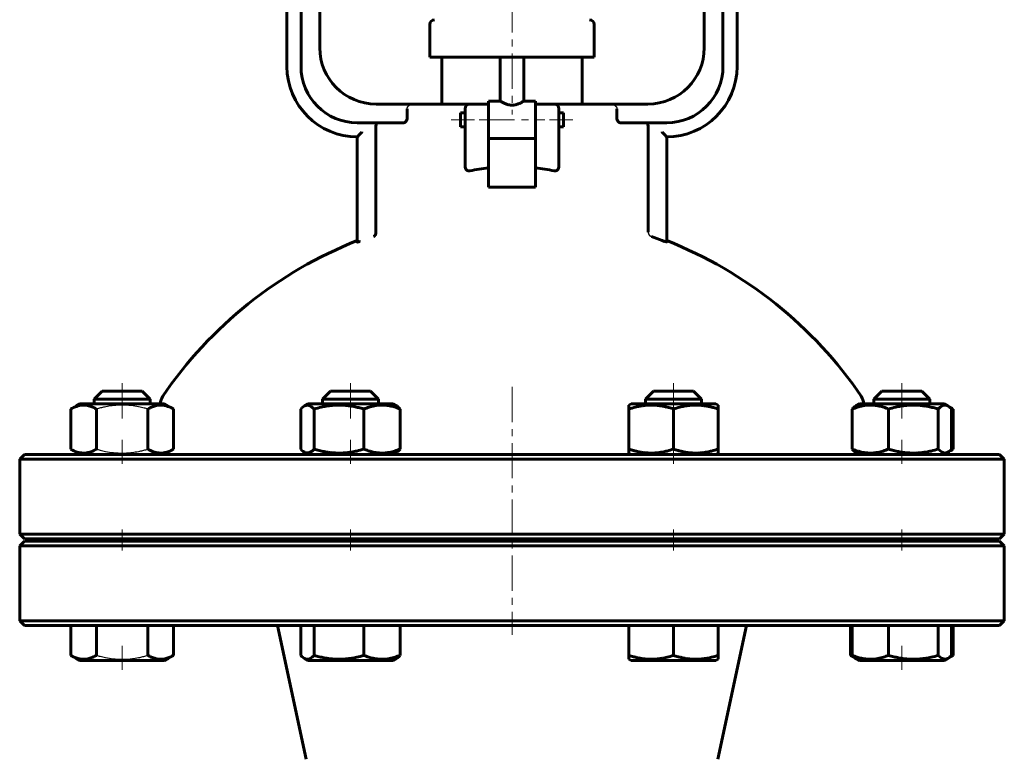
# Model space of a CAD drawing. Header units: millimetres. Extents: x -175 to 175, y -316 to 318.
# Tile 2 of 3: x -105 to 105, y -87 to 70. Entities that reach past the tile are written whole.
import ezdxf

# ---------------------------------------------------------------- set-up
doc = ezdxf.new("R2010")
doc.units = ezdxf.units.MM
for name, pattern in [('K5LT-1', [0]), ('K5LT_AXLED', [12, 7.5, -1.5, 1.5, -1.5]), ('K5LT_BASIC', [0])]:
    doc.linetypes.add(name, pattern=pattern)
doc.layers.add('Системный слой (1)', color=7, linetype='Continuous', true_color=0x6c6c6c)

# ---------------------------------------------------------------- blocks, each defined once
blk = doc.blocks.new('U1')
at = {"layer": 'Системный слой (1)', "color": 143, "linetype": 'K5LT_BASIC', "lineweight": 60, "true_color": 0x33acca}
for p, q in [((0, -22.25), (-104, -22.25)), ((104, -22.25), (0, -22.25))]:
    blk.add_line(p, q, dxfattribs=at)
blk = doc.blocks.new('U5')
at = {"layer": 'Системный слой (1)', "color": 143, "linetype": 'K5LT_BASIC', "lineweight": 60, "true_color": 0x33acca}
for start, end in [(111.5102, 145.8516), (34.1484, 68.4898)]:
    blk.add_arc((0, -60.38), 90, start, end, dxfattribs=at)
blk = doc.blocks.new('U6')
at = {"layer": 'Системный слой (1)', "color": 143, "linetype": 'K5LT_BASIC', "lineweight": 60, "true_color": 0x33acca}
for p, q in [((-11, 49.14), (-11, 50.64)), ((-11, 47.64), (-11, 49.14))]:
    blk.add_line(p, q, dxfattribs=at)
blk = doc.blocks.new('U7')
at = {"layer": 'Системный слой (1)', "color": 143, "linetype": 'K5LT_BASIC', "lineweight": 60, "true_color": 0x33acca}
for p, q in [((0, -40.75), (-104, -40.75)), ((104, -40.75), (0, -40.75))]:
    blk.add_line(p, q, dxfattribs=at)
blk = doc.blocks.new('U9')
at = {"layer": 'Системный слой (1)', "color": 143, "linetype": 'K5LT_BASIC', "lineweight": 60, "true_color": 0x33acca}
for p, q in [((-104, -58.75), (0, -58.75)), ((0, -58.75), (104, -58.75))]:
    blk.add_line(p, q, dxfattribs=at)
blk = doc.blocks.new('U12')
at = {"layer": 'Системный слой (1)', "color": 143, "linetype": 'K5LT_BASIC', "lineweight": 60, "true_color": 0x33acca}
for p, q in [((-5, 53.14), (-2.5, 53.14)), ((2.5, 53.14), (5, 53.14))]:
    blk.add_line(p, q, dxfattribs=at)
blk = doc.blocks.new('U13')
at = {"layer": 'Системный слой (1)', "color": 143, "linetype": 'K5LT_BASIC', "lineweight": 60, "true_color": 0x33acca}
for p, q in [((-104, -40.25), (0, -40.25)), ((0, -40.25), (104, -40.25))]:
    blk.add_line(p, q, dxfattribs=at)
blk = doc.blocks.new('U14')
at = {"layer": 'Системный слой (1)', "color": 143, "linetype": 'K5LT_BASIC', "lineweight": 60, "true_color": 0x33acca}
for p, q in [((11, 50.64), (11, 49.14)), ((11, 49.14), (11, 47.64))]:
    blk.add_line(p, q, dxfattribs=at)
blk = doc.blocks.new('U16')
at = {"layer": 'Системный слой (1)', "color": 143, "linetype": 'K5LT_BASIC', "lineweight": 60, "true_color": 0x33acca}
blk.add_line((-73.31, -65.78), (-73.31, -65.78), dxfattribs=at)
blk.add_line((-73.31, -65.78), (-73.31, -65.78), dxfattribs=at)
blk = doc.blocks.new('U17')
at = {"layer": 'Системный слой (1)', "color": 143, "linetype": 'K5LT_BASIC', "lineweight": 60, "true_color": 0x33acca}
for p, q in [((93.34, -65.52), (93.6, -65.4)), ((93.6, -65.4), (93.86, -65.27)), ((93.86, -65.27), (94.12, -65.13))]:
    blk.add_line(p, q, dxfattribs=at)
blk = doc.blocks.new('U19')
at = {"layer": 'Системный слой (1)', "color": 143, "linetype": 'K5LT_BASIC', "lineweight": 60, "true_color": 0x33acca}
for p, q in [((-44.79, -12.31), (-45.04, -12.57)), ((-44.53, -12.09), (-44.79, -12.31)), ((-44.28, -11.92), (-44.53, -12.09)), ((-43.58, -11.72), (-44.28, -11.92)), ((-42.88, -11.97), (-43.58, -11.72)), ((-42.2, -12.57), (-42.88, -11.97))]:
    blk.add_line(p, q, dxfattribs=at)
blk = doc.blocks.new('U20')
at = {"layer": 'Системный слой (1)', "color": 143, "linetype": 'K5LT_BASIC', "lineweight": 60, "true_color": 0x33acca}
for p, q in [((93.34, -21.52), (93.6, -21.4)), ((93.6, -21.4), (93.86, -21.27)), ((93.86, -21.27), (94.12, -21.13))]:
    blk.add_line(p, q, dxfattribs=at)
blk = doc.blocks.new('U21')
at = {"layer": 'Системный слой (1)', "color": 143, "linetype": 'K5LT_BASIC', "lineweight": 60, "true_color": 0x33acca}
for p, q in [((77.15, -10.5), (78.91, -10.5)), ((78.91, -10.5), (89.15, -10.5))]:
    blk.add_line(p, q, dxfattribs=at)
blk = doc.blocks.new('U22')
at = {"layer": 'Системный слой (1)', "color": 143, "linetype": 'K5LT_BASIC', "lineweight": 60, "true_color": 0x33acca}
for p, q in [((74.12, -66.25), (89.53, -66.25)), ((89.53, -66.25), (92.17, -66.25))]:
    blk.add_line(p, q, dxfattribs=at)
blk = doc.blocks.new('U23')
at = {"layer": 'Системный слой (1)', "color": 143, "linetype": 'K5LT_BASIC', "lineweight": 60, "true_color": 0x33acca}
for p, q in [((-45.04, -21.13), (-44.79, -21.39)), ((-44.79, -21.39), (-44.53, -21.61)), ((-44.53, -21.61), (-44.28, -21.78)), ((-44.28, -21.78), (-44.02, -21.9)), ((-44.02, -21.9), (-43.32, -21.94)), ((-43.32, -21.94), (-42.63, -21.55)), ((-42.63, -21.55), (-42.2, -21.13))]:
    blk.add_line(p, q, dxfattribs=at)
blk = doc.blocks.new('U25')
at = {"layer": 'Системный слой (1)', "color": 143, "linetype": 'K5LT_BASIC', "lineweight": 60, "true_color": 0x33acca}
for p, q in [((78.9, -8.75), (80.14, -8.75)), ((80.14, -8.75), (87.4, -8.75))]:
    blk.add_line(p, q, dxfattribs=at)
blk = doc.blocks.new('U26')
at = {"layer": 'Системный слой (1)', "color": 143, "linetype": 'K5LT_BASIC', "lineweight": 60, "true_color": 0x33acca}
for p, q in [((92.98, -11.92), (92.17, -11.45)), ((94.12, -12.57), (92.98, -11.92))]:
    blk.add_line(p, q, dxfattribs=at)
blk = doc.blocks.new('U27')
at = {"layer": 'Системный слой (1)', "color": 143, "linetype": 'K5LT_BASIC', "lineweight": 60, "true_color": 0x33acca}
for p, q in [((93.6, -12.3), (93.34, -12.18)), ((93.86, -12.43), (93.6, -12.3)), ((94.12, -12.57), (93.86, -12.43))]:
    blk.add_line(p, q, dxfattribs=at)
blk = doc.blocks.new('U28')
at = {"layer": 'Системный слой (1)', "color": 143, "linetype": 'K5LT_BASIC', "lineweight": 60, "true_color": 0x33acca}
for p, q in [((90.91, -65.13), (91.59, -65.73)), ((91.59, -65.73), (92.29, -65.98)), ((92.29, -65.98), (92.98, -65.78)), ((92.98, -65.78), (93.24, -65.61)), ((93.24, -65.61), (93.49, -65.39)), ((93.49, -65.39), (93.75, -65.13))]:
    blk.add_line(p, q, dxfattribs=at)
blk = doc.blocks.new('U29')
at = {"layer": 'Системный слой (1)', "color": 143, "linetype": 'K5LT_BASIC', "lineweight": 60, "true_color": 0x33acca}
for p, q in [((-45.04, -65.13), (-44.79, -65.39)), ((-44.79, -65.39), (-44.53, -65.61)), ((-44.53, -65.61), (-44.28, -65.78)), ((-44.28, -65.78), (-44.02, -65.9)), ((-44.02, -65.9), (-43.32, -65.94)), ((-43.32, -65.94), (-42.63, -65.55)), ((-42.63, -65.55), (-42.2, -65.13))]:
    blk.add_line(p, q, dxfattribs=at)
blk = doc.blocks.new('U30')
at = {"layer": 'Системный слой (1)', "color": 143, "linetype": 'K5LT_BASIC', "lineweight": 60, "true_color": 0x33acca}
for p, q in [((91.34, -12.15), (90.91, -12.57)), ((92.03, -11.76), (91.34, -12.15)), ((92.73, -11.8), (92.03, -11.76)), ((92.98, -11.92), (92.73, -11.8)), ((93.24, -12.09), (92.98, -11.92)), ((93.49, -12.31), (93.24, -12.09)), ((93.75, -12.57), (93.49, -12.31))]:
    blk.add_line(p, q, dxfattribs=at)
blk = doc.blocks.new('U31')
at = {"layer": 'Системный слой (1)', "color": 143, "linetype": 'K5LT_BASIC', "lineweight": 60, "true_color": 0x33acca}
for p, q in [((72.18, -65.13), (72.44, -65.27)), ((72.44, -65.27), (72.69, -65.4)), ((72.69, -65.4), (72.95, -65.52))]:
    blk.add_line(p, q, dxfattribs=at)
blk = doc.blocks.new('U32')
at = {"layer": 'Системный слой (1)', "color": 143, "linetype": 'K5LT_BASIC', "lineweight": 60, "true_color": 0x33acca}
for p, q in [((90.91, -21.13), (91.59, -21.73)), ((91.59, -21.73), (92.29, -21.98)), ((92.29, -21.98), (92.98, -21.78)), ((92.98, -21.78), (93.24, -21.61)), ((93.24, -21.61), (93.49, -21.39)), ((93.49, -21.39), (93.75, -21.13))]:
    blk.add_line(p, q, dxfattribs=at)
blk = doc.blocks.new('U33')
at = {"layer": 'Системный слой (1)', "color": 143, "linetype": 'K5LT_BASIC', "lineweight": 60, "true_color": 0x33acca}
for p, q in [((92.17, -22.25), (92.98, -21.78)), ((92.98, -21.78), (94.12, -21.13))]:
    blk.add_line(p, q, dxfattribs=at)
blk = doc.blocks.new('U34')
at = {"layer": 'Системный слой (1)', "color": 143, "linetype": 'K5LT_BASIC', "lineweight": 60, "true_color": 0x33acca}
for p, q in [((92.98, -65.78), (92.17, -66.25)), ((94.12, -65.13), (92.98, -65.78))]:
    blk.add_line(p, q, dxfattribs=at)

msp = doc.modelspace()

# ---------------------------------------------------------------- linework, layer by layer
at = {"layer": 'Системный слой (1)', "color": 30, "linetype": 'K5LT_AXLED', "lineweight": 18, "true_color": 0xff8000}
for p, q in [((0, 267.25), (0, 50.26)), ((-13, 49.14), (-8, 49.14)), ((-7, 49.14), (7, 49.14)), ((8, 49.14), (13, 49.14)), ((-83.15, -14.57), (-83.15, -6.75)), ((-34.44, -14.57), (-34.44, -6.75)), ((0, -7.86), (0, -60.75)), ((34.44, -14.57), (34.44, -6.75)), ((83.15, -14.57), (83.15, -6.75)), ((-83.15, -24.25), (-83.15, -19.13)), ((-34.44, -24.25), (-34.44, -19.13)), ((34.44, -24.25), (34.44, -19.13)), ((83.15, -24.25), (83.15, -19.13)), ((-83.15, -42.75), (-83.15, -38.25)), ((-34.44, -42.75), (-34.44, -38.25)), ((34.44, -42.75), (34.44, -38.25)), ((83.15, -42.75), (83.15, -38.25)), ((-83.15, -68.25), (-83.15, -63.13)), ((83.15, -68.25), (83.15, -63.13))]:
    msp.add_line(p, q, dxfattribs=at)
at = {"layer": 'Системный слой (1)', "color": 143, "linetype": 'K5LT_BASIC', "lineweight": 60, "true_color": 0x33acca}
for p, q in [((-48, 245.25), (-48, 60.5)), ((-45, 245.25), (-45, 60.5)), ((45, 245.25), (45, 60.5)), ((48, 245.25), (48, 60.5)), ((-41, 241.25), (-41, 64.5)), ((41, 241.25), (41, 64.5)), ((-17.5, 62.5), (-17.5, 69.5)), ((17.5, 62.5), (17.5, 69.5)), ((-17.5, 62.5), (-16.9, 62.5)), ((-16.9, 62.5), (-7.24, 62.5)), ((-15, 52.5), (-15, 62.5)), ((-7.24, 62.5), (7.24, 62.5)), ((-2.5, 53.14), (-2.5, 62.5)), ((2.5, 53.14), (2.5, 62.5)), ((7.24, 62.5), (16.9, 62.5)), ((15, 52.5), (15, 62.5)), ((16.9, 62.5), (17.5, 62.5)), ((-21, 52.5), (-29, 52.5)), ((-9, 52.5), (-21, 52.5)), ((-5, 52.5), (-9, 52.5)), ((-5, 53.14), (-5, 52.44)), ((5, 53.14), (5, 52.44)), ((9, 52.5), (5, 52.5)), ((21, 52.5), (9, 52.5)), ((29, 52.5), (21, 52.5)), ((-22.36, 51.5), (-22.36, 49.5)), ((-11, 50.64), (-10, 50.64)), ((-10, 51.5), (-10, 47.84)), ((-5, 47.05), (-5, 52.44)), ((5, 52.44), (5, 47.05)), ((10, 47.84), (10, 51.5)), ((10, 50.64), (11, 50.64)), ((22.36, 49.5), (22.36, 51.5)), ((-33, 48.5), (-23.22, 48.5)), ((23.22, 48.5), (33, 48.5)), ((-29.05, 47.5), (-29.05, 25.44)), ((-11, 47.64), (-10, 47.64)), ((-10, 47.84), (-10, 39.22)), ((-5, 47.05), (-5, 45.19)), ((5, 47.05), (5, 45.19)), ((10, 39.22), (10, 47.84)), ((10, 47.64), (11, 47.64)), ((29.05, 25.18), (29.05, 47.5)), ((-33, 45.5), (-33, 24.38)), ((-5, 38.89), (-5, 45.19)), ((-5, 45.14), (5, 45.14)), ((5, 45.19), (5, 38.89)), ((33, 23.1), (33, 45.5)), ((-5, 34.75), (-5, 38.89)), ((5, 38.89), (5, 34.75)), ((5, 34.75), (-5, 34.75)), ((-33, 24.38), (-33, 23.07)), ((-89.15, -10.5), (-87.4, -8.75)), ((-89.15, -10.5), (-77.15, -10.5)), ((-89.15, -11.45), (-89.15, -10.5)), ((-87.4, -8.75), (-78.9, -8.75)), ((-77.15, -10.5), (-78.9, -8.75)), ((-77.15, -11.45), (-77.15, -10.5)), ((-40.44, -10.5), (-38.69, -8.75)), ((-40.44, -11.45), (-40.44, -10.5)), ((-40.44, -10.5), (-28.44, -10.5)), ((-38.69, -8.75), (-30.19, -8.75)), ((-28.44, -10.5), (-30.19, -8.75)), ((-28.44, -11.45), (-28.44, -10.5)), ((28.44, -10.5), (30.19, -8.75)), ((28.44, -10.5), (40.44, -10.5)), ((28.44, -11.45), (28.44, -10.5)), ((30.19, -8.75), (38.69, -8.75)), ((40.44, -10.5), (38.69, -8.75)), ((40.44, -11.45), (40.44, -10.5)), ((77.15, -10.5), (78.9, -8.75)), ((77.15, -11.45), (77.15, -10.5)), ((89.15, -10.5), (87.4, -8.75)), ((89.15, -11.45), (89.15, -10.5)), ((-94.12, -12.57), (-92.17, -11.45)), ((-94.12, -21.13), (-94.12, -12.57)), ((-92.98, -11.92), (-92.17, -11.45)), ((-92.98, -11.92), (-92.98, -11.92)), ((-74.12, -11.45), (-92.17, -11.45)), ((-88.63, -21.13), (-88.63, -12.57)), ((-77.66, -21.13), (-77.66, -12.57)), ((-72.18, -12.57), (-74.12, -11.45)), ((-72.18, -21.13), (-72.18, -12.57)), ((-45.04, -21.13), (-45.04, -12.57)), ((-44.28, -11.92), (-43.47, -11.45)), ((-25.42, -11.45), (-43.47, -11.45)), ((-42.2, -21.13), (-42.2, -12.57)), ((-31.6, -21.13), (-31.6, -12.57)), ((-24.61, -11.92), (-25.42, -11.45)), ((-23.85, -21.13), (-23.85, -12.57)), ((24.94, -11.72), (25.42, -11.45)), ((24.94, -12.57), (24.94, -11.72)), ((24.94, -21.13), (24.94, -12.57)), ((43.47, -11.45), (25.42, -11.45)), ((34.44, -21.13), (34.44, -12.57)), ((43.94, -11.72), (43.47, -11.45)), ((43.94, -11.72), (43.94, -12.57)), ((43.94, -21.13), (43.94, -12.57)), ((72.55, -21.13), (72.55, -12.57)), ((73.31, -11.92), (74.12, -11.45)), ((92.17, -11.45), (74.12, -11.45)), ((80.31, -21.13), (80.31, -12.57)), ((90.91, -21.13), (90.91, -12.57)), ((92.98, -11.92), (92.17, -11.45)), ((93.75, -21.13), (93.75, -12.57)), ((94.12, -21.13), (94.12, -12.57)), ((-104, -22.25), (-105, -23.25)), ((-92.17, -22.25), (-94.12, -21.13)), ((-92.98, -21.78), (-92.98, -21.78)), ((-92.17, -22.25), (-92.98, -21.78)), ((-74.12, -22.25), (-72.18, -21.13)), ((-43.47, -22.25), (-44.28, -21.78)), ((-25.42, -22.25), (-24.61, -21.78)), ((24.94, -21.98), (24.94, -21.13)), ((25.42, -22.25), (24.94, -21.98)), ((43.47, -22.25), (43.94, -21.98)), ((43.94, -21.13), (43.94, -21.98)), ((74.12, -22.25), (73.31, -21.78)), ((92.17, -22.25), (92.98, -21.78)), ((104, -22.25), (105, -23.25)), ((-105, -39.25), (-105, -23.25)), ((-105, -23.25), (0, -23.25)), ((0, -23.25), (105, -23.25)), ((105, -39.25), (105, -23.25)), ((0, -39.25), (-105, -39.25)), ((-104, -40.25), (-105, -39.25)), ((105, -39.25), (0, -39.25)), ((104, -40.25), (105, -39.25)), ((-104, -40.75), (-105, -41.75)), ((-105, -57.75), (-105, -41.75)), ((-105, -41.75), (0, -41.75)), ((-89.15, -40.75), (-89.15, -40.25)), ((-77.15, -40.75), (-77.15, -40.25)), ((-75, -40.75), (-75, -40.25)), ((-40.44, -40.75), (-40.44, -40.25)), ((-28.44, -40.75), (-28.44, -40.25)), ((0, -41.75), (105, -41.75)), ((28.44, -40.75), (28.44, -40.25)), ((40.44, -40.75), (40.44, -40.25)), ((75, -40.75), (75, -40.25)), ((77.15, -40.75), (77.15, -40.25)), ((89.15, -40.75), (89.15, -40.25)), ((104, -40.75), (105, -41.75)), ((105, -57.75), (105, -41.75)), ((0, -57.75), (-105, -57.75)), ((-104, -58.75), (-105, -57.75)), ((-94.12, -58.75), (-94.12, -65.13)), ((-88.63, -58.75), (-88.63, -65.13)), ((-77.66, -58.75), (-77.66, -65.13)), ((-72.18, -58.75), (-72.18, -65.13)), ((-43.88, -87.31), (-50, -58.75)), ((-45.04, -58.75), (-45.04, -65.13)), ((-42.2, -58.75), (-42.2, -65.13)), ((-31.6, -58.75), (-31.6, -65.13)), ((-23.85, -58.75), (-23.85, -65.13)), ((105, -57.75), (0, -57.75)), ((24.94, -58.75), (24.94, -65.13)), ((34.44, -58.75), (34.44, -65.13)), ((43.88, -87.31), (50, -58.75)), ((43.94, -58.75), (43.94, -65.13)), ((72.18, -58.75), (72.18, -65.13)), ((72.55, -58.75), (72.55, -65.13)), ((80.31, -58.75), (80.31, -65.13)), ((90.91, -58.75), (90.91, -65.13)), ((93.75, -58.75), (93.75, -65.13)), ((94.12, -58.75), (94.12, -65.13)), ((104, -58.75), (105, -57.75)), ((-94.12, -65.13), (-92.17, -66.25)), ((-92.98, -65.78), (-92.17, -66.25)), ((-92.98, -65.78), (-92.98, -65.78)), ((-92.17, -66.25), (-74.12, -66.25)), ((-72.18, -65.13), (-74.12, -66.25)), ((-73.31, -65.78), (-74.12, -66.25)), ((-44.28, -65.78), (-43.47, -66.25)), ((-43.47, -66.25), (-25.42, -66.25)), ((-24.61, -65.78), (-25.42, -66.25)), ((24.94, -65.98), (24.94, -65.13)), ((24.94, -65.98), (25.42, -66.25)), ((25.42, -66.25), (43.47, -66.25)), ((43.94, -65.98), (43.47, -66.25)), ((43.94, -65.13), (43.94, -65.98)), ((72.18, -65.13), (74.12, -66.25)), ((73.31, -65.78), (74.12, -66.25)), ((92.98, -65.78), (92.17, -66.25))]:
    msp.add_line(p, q, dxfattribs=at)
for centre, radius, start, end in [((-16.5, 69.5), 1, 90, 180), ((16.5, 69.5), 1, 0, 90), ((-29, 64.5), 12, 180, 270), ((29, 64.5), 12, 270, 0), ((-33, 60.5), 15, 180, 270), ((-33, 60.5), 12, 180, 270), ((33, 60.5), 12, 270, 0), ((33, 60.5), 15, 270, 0), ((-9, 51.5), 1, 90, 180), ((9, 51.5), 1, 0, 90), ((0, -60.38), 89.69, 69.0964, 70.6424), ((-72, -11.54), 3, 145.8516, 178.2388), ((72, -11.54), 3, 1.7612, 34.1484)]:
    msp.add_arc(centre, radius, start, end, dxfattribs=at)
for start_param, end_param in [(4.879837, 5.017082), (4.407696, 4.544941)]:
    msp.add_ellipse((0, 19.17), major_axis=(-30, 0), ratio=0.666667, start_param=start_param, end_param=end_param, dxfattribs=at)
at = {"layer": 'Системный слой (1)', "color": 7, "linetype": 'K5LT-1'}
for points, knots in [([(-22.36, 51.5), (-22.36, 51.51), (-22.36, 51.53), (-22.36, 51.57), (-22.35, 51.6), (-22.35, 51.63), (-22.34, 51.66), (-22.34, 51.68), (-22.33, 51.71), (-22.32, 51.75), (-22.3, 51.79), (-22.29, 51.83), (-22.28, 51.85), (-22.27, 51.86), (-22.26, 51.88), (-22.25, 51.91), (-22.23, 51.93), (-22.22, 51.95), (-22.2, 51.97), (-22.18, 51.99), (-22.17, 52.02), (-22.15, 52.04), (-22.13, 52.06), (-22.1, 52.09), (-22.08, 52.11), (-22.05, 52.14), (-22.03, 52.16), (-22, 52.18), (-21.98, 52.19), (-21.96, 52.21), (-21.93, 52.24), (-21.9, 52.26), (-21.87, 52.27), (-21.84, 52.29), (-21.82, 52.3), (-21.78, 52.32), (-21.75, 52.34), (-21.72, 52.35), (-21.68, 52.37), (-21.65, 52.38), (-21.61, 52.4), (-21.59, 52.4), (-21.57, 52.41), (-21.56, 52.41), (-21.55, 52.42), (-21.53, 52.42), (-21.5, 52.43), (-21.48, 52.44), (-21.45, 52.44), (-21.42, 52.45), (-21.38, 52.46), (-21.33, 52.47), (-21.28, 52.48), (-21.24, 52.48), (-21.22, 52.49), (-21.19, 52.49), (-21.15, 52.49), (-21.1, 52.5), (-21.06, 52.5), (-21.02, 52.5), (-21.01, 52.5), (-21, 52.5)], [0, 0, 0, 0, 0.0033526, 0.0067053, 0.0100579, 0.0134105, 0.0152243, 0.017354, 0.0194838, 0.0237433, 0.0284187, 0.0330942, 0.0343762, 0.0356583, 0.0374181, 0.0409377, 0.0431178, 0.0456044, 0.0480909, 0.0505774, 0.0530639, 0.0555505, 0.058037, 0.06301, 0.0655433, 0.0680766, 0.0731431, 0.0750067, 0.0768703, 0.0805976, 0.0843248, 0.088052, 0.0906639, 0.0932758, 0.0959005, 0.0985252, 0.1037745, 0.1063992, 0.1090239, 0.1142733, 0.1177437, 0.1194788, 0.121214, 0.1223988, 0.1235835, 0.1259529, 0.1283224, 0.1306918, 0.1334848, 0.1362777, 0.1397689, 0.1432601, 0.1502425, 0.153721, 0.1554603, 0.1571996, 0.1618953, 0.1665911, 0.1712869, 0.1736348, 0.1759826, 0.1759826, 0.1759826, 0.1759826]), ([(21, 52.5), (21.02, 52.5), (21.06, 52.5), (21.11, 52.5), (21.15, 52.49), (21.18, 52.49), (21.22, 52.49), (21.26, 52.48), (21.3, 52.48), (21.33, 52.47), (21.38, 52.46), (21.46, 52.44), (21.53, 52.42), (21.59, 52.4), (21.63, 52.39), (21.67, 52.37), (21.71, 52.35), (21.74, 52.34), (21.77, 52.33), (21.8, 52.31), (21.82, 52.3), (21.86, 52.28), (21.89, 52.26), (21.93, 52.23), (21.96, 52.21), (21.99, 52.19), (22.01, 52.18), (22.03, 52.16), (22.04, 52.14), (22.06, 52.13), (22.08, 52.11), (22.1, 52.09), (22.12, 52.07), (22.14, 52.05), (22.16, 52.03), (22.17, 52.01), (22.19, 51.99), (22.21, 51.96), (22.24, 51.92), (22.26, 51.88), (22.27, 51.86), (22.28, 51.84), (22.29, 51.82), (22.3, 51.8), (22.31, 51.78), (22.31, 51.76), (22.32, 51.75), (22.33, 51.73), (22.33, 51.7), (22.34, 51.67), (22.35, 51.65), (22.35, 51.63), (22.35, 51.6), (22.36, 51.58), (22.36, 51.55), (22.36, 51.52), (22.36, 51.51), (22.36, 51.5)], [0.5340624, 0.5340624, 0.5340624, 0.5340624, 0.5410703, 0.5445743, 0.5480783, 0.5515822, 0.5550862, 0.5585902, 0.5620942, 0.5655981, 0.5691021, 0.5761101, 0.5882781, 0.5902815, 0.5922848, 0.6006637, 0.6034567, 0.6062496, 0.6090426, 0.6118355, 0.6146285, 0.6174214, 0.6230073, 0.6260217, 0.6293979, 0.6327741, 0.6361504, 0.6378385, 0.6395266, 0.6434636, 0.6454321, 0.6474007, 0.6500254, 0.65265, 0.6552747, 0.6578994, 0.6605241, 0.6631488, 0.6683982, 0.6726357, 0.6747545, 0.6768733, 0.6784953, 0.6801172, 0.6833612, 0.6847269, 0.6860927, 0.6885792, 0.6910657, 0.6933625, 0.6956593, 0.6979561, 0.7002529, 0.7027009, 0.705149, 0.707597, 0.710045, 0.710045, 0.710045, 0.710045]), ([(29.05, 25.18), (29.05, 25.16), (29.05, 25.14), (29.05, 25.09), (29.06, 25.05), (29.06, 25.02), (29.06, 25), (29.07, 24.98), (29.07, 24.96), (29.08, 24.92), (29.09, 24.88), (29.11, 24.84), (29.12, 24.82), (29.12, 24.8), (29.13, 24.78), (29.14, 24.76), (29.15, 24.75), (29.16, 24.73), (29.17, 24.71), (29.18, 24.7), (29.19, 24.68), (29.2, 24.66), (29.21, 24.64), (29.22, 24.62), (29.24, 24.6), (29.26, 24.57), (29.27, 24.56), (29.29, 24.54), (29.31, 24.51), (29.33, 24.49), (29.35, 24.48), (29.36, 24.46), (29.37, 24.45), (29.39, 24.44), (29.4, 24.42), (29.42, 24.41), (29.43, 24.4), (29.45, 24.39), (29.47, 24.37), (29.48, 24.36), (29.51, 24.35), (29.53, 24.33), (29.56, 24.32), (29.58, 24.3), (29.6, 24.29), (29.63, 24.28), (29.65, 24.27), (29.68, 24.26), (29.69, 24.25), (29.7, 24.25), (29.72, 24.24), (29.72, 24.24), (29.73, 24.24)], [0.3007476, 0.3007476, 0.3007476, 0.3007476, 0.3048052, 0.3088628, 0.3129204, 0.316978, 0.3179771, 0.3189762, 0.3215045, 0.3240328, 0.3290895, 0.3334302, 0.3356006, 0.3377709, 0.3394941, 0.3412172, 0.3429404, 0.3446636, 0.3465715, 0.3484795, 0.3503874, 0.3522954, 0.3542033, 0.3561113, 0.3599271, 0.3619335, 0.3639398, 0.3667148, 0.3694898, 0.3722647, 0.3750397, 0.3767729, 0.378506, 0.3802392, 0.3819723, 0.3838936, 0.3858149, 0.3877362, 0.3896574, 0.3915787, 0.3935, 0.3973425, 0.3993848, 0.4014272, 0.4042436, 0.40706, 0.4098765, 0.4126929, 0.4139272, 0.4151615, 0.4163958, 0.41763, 0.41763, 0.41763, 0.41763]), ([(-77.66, -12.57), (-77.92, -12.5), (-78.57, -12.32), (-79.76, -12.05), (-80.95, -11.85), (-81.88, -11.77), (-82.39, -11.74), (-82.72, -11.73), (-83, -11.72), (-83.3, -11.72), (-83.68, -11.73), (-84.13, -11.75), (-84.78, -11.8), (-85.72, -11.91), (-86.79, -12.1), (-87.79, -12.34), (-88.35, -12.49), (-88.63, -12.57)], [0, 0, 0, 0, 3.152296, 8.024027, 14.430358, 17.4743, 18.996271, 20.518242, 21.409855, 22.301468, 24.084694, 25.867919, 27.651145, 31.792504, 37.072525, 40.536262, 44, 44, 44, 44]), ([(-88.63, -21.13), (-88.38, -21.2), (-87.73, -21.38), (-86.54, -21.65), (-85.34, -21.85), (-84.42, -21.93), (-83.91, -21.96), (-83.58, -21.97), (-83.3, -21.98), (-83, -21.98), (-82.62, -21.97), (-82.17, -21.95), (-81.52, -21.9), (-80.58, -21.79), (-79.51, -21.6), (-78.51, -21.36), (-77.95, -21.21), (-77.66, -21.13)], [0, 0, 0, 0, 3.152296, 8.024027, 14.430358, 17.4743, 18.996271, 20.518242, 21.409855, 22.301468, 24.084694, 25.867919, 27.651145, 31.792504, 37.072525, 40.536262, 44, 44, 44, 44]), ([(-88.63, -65.13), (-88.38, -65.2), (-87.73, -65.38), (-86.54, -65.65), (-85.34, -65.85), (-84.42, -65.93), (-83.91, -65.96), (-83.58, -65.97), (-83.3, -65.98), (-83, -65.98), (-82.62, -65.97), (-82.17, -65.95), (-81.52, -65.9), (-80.58, -65.79), (-79.51, -65.6), (-78.51, -65.36), (-77.95, -65.21), (-77.66, -65.13)], [0, 0, 0, 0, 3.152296, 8.024027, 14.430358, 17.4743, 18.996271, 20.518242, 21.409855, 22.301468, 24.084694, 25.867919, 27.651145, 31.792504, 37.072525, 40.536262, 44, 44, 44, 44])]:
    msp.add_open_spline(points, degree=3, knots=knots, dxfattribs=at)
at = {"layer": 'Системный слой (1)', "color": 143, "linetype": 'K5LT_BASIC', "lineweight": 60, "true_color": 0x33acca}
for points, knots in [([(2.5, 53.14), (2.5, 53.14), (2.48, 53.13), (2.39, 53.07), (2.27, 53), (2.1, 52.9), (1.91, 52.8), (1.7, 52.69), (1.46, 52.59), (1.23, 52.49), (1.05, 52.43), (0.87, 52.38), (0.65, 52.32), (0.39, 52.28), (0.13, 52.26), (-0.13, 52.26), (-0.37, 52.28), (-0.62, 52.32), (-0.9, 52.38), (-1.17, 52.47), (-1.39, 52.56), (-1.6, 52.65), (-1.79, 52.74), (-1.99, 52.84), (-2.17, 52.94), (-2.33, 53.04), (-2.43, 53.09), (-2.49, 53.13), (-2.5, 53.14), (-2.5, 53.14)], [0, 0, 0, 0, 1.495071, 2.75551, 4.213604, 5.419931, 6.801112, 7.756319, 9.127336, 10.313858, 10.954112, 11.554239, 12.543303, 13.576214, 14.539967, 15.471193, 16.412448, 17.223603, 18.37897, 19.669512, 20.715698, 21.398603, 22.741415, 23.720618, 24.949795, 26.564393, 27.851203, 28.646239, 30, 30, 30, 30]), ([(-28.77, 48.5), (-28.81, 48.5), (-28.85, 48.48), (-28.92, 48.37), (-28.95, 48.29), (-28.99, 48.11), (-29.01, 48), (-29.04, 47.76), (-29.05, 47.63), (-29.05, 47.5)], [0.4621404, 0.4621404, 0.4621404, 0.4621404, 0.5013545, 0.5013545, 0.5405685, 0.5405685, 0.5781439, 0.5781439, 0.6157194, 0.6157194, 0.6157194, 0.6157194]), ([(-22.36, 49.5), (-22.36, 49.38), (-22.38, 49.25), (-22.46, 49.01), (-22.52, 48.91), (-22.67, 48.72), (-22.78, 48.64), (-22.99, 48.53), (-23.11, 48.5), (-23.22, 48.5)], [0.3470933, 0.3470933, 0.3470933, 0.3470933, 0.3845058, 0.3845058, 0.4219183, 0.4219183, 0.4720748, 0.4720748, 0.5222313, 0.5222313, 0.5222313, 0.5222313]), ([(23.22, 48.5), (23.11, 48.5), (22.99, 48.53), (22.78, 48.64), (22.67, 48.72), (22.52, 48.91), (22.46, 49.01), (22.38, 49.25), (22.36, 49.38), (22.36, 49.5)], [0.1719067, 0.1719067, 0.1719067, 0.1719067, 0.2220632, 0.2220632, 0.2722197, 0.2722197, 0.3096322, 0.3096322, 0.3470447, 0.3470447, 0.3470447, 0.3470447]), ([(29.05, 47.5), (29.05, 47.63), (29.04, 47.76), (29.01, 48), (28.99, 48.11), (28.95, 48.29), (28.92, 48.37), (28.85, 48.48), (28.81, 48.5), (28.77, 48.5)], [0.6157194, 0.6157194, 0.6157194, 0.6157194, 0.6532949, 0.6532949, 0.6908703, 0.6908703, 0.7300843, 0.7300843, 0.7692983, 0.7692983, 0.7692983, 0.7692983]), ([(-32, 46.54), (-32, 46.53), (-32, 46.53), (-32.11, 46.42), (-32.22, 46.3), (-32.42, 46.09), (-32.51, 45.99), (-32.69, 45.81), (-32.77, 45.73), (-32.89, 45.61), (-32.93, 45.57), (-32.99, 45.51), (-33, 45.5), (-33, 45.5)], [-0.0006544, -0.0006544, -0.0006544, -0.0006544, 0, 0, 0.0464136, 0.0464136, 0.0900394, 0.0900394, 0.1330204, 0.1330204, 0.1653182, 0.1653182, 0.1936586, 0.1936586, 0.1936586, 0.1936586]), ([(32, 46.54), (32, 46.53), (32, 46.53), (32.11, 46.42), (32.22, 46.3), (32.42, 46.09), (32.51, 45.99), (32.69, 45.81), (32.77, 45.73), (32.89, 45.61), (32.93, 45.57), (32.99, 45.51), (33, 45.5), (33, 45.5)], [-0.3879716, -0.3879716, -0.3879716, -0.3879716, -0.3873173, -0.3873173, -0.3409037, -0.3409037, -0.2972779, -0.2972779, -0.2542969, -0.2542969, -0.2219991, -0.2219991, -0.1936586, -0.1936586, -0.1936586, -0.1936586]), ([(-9, 38.25), (-9.12, 38.22), (-9.25, 38.22), (-9.49, 38.28), (-9.6, 38.35), (-9.79, 38.52), (-9.87, 38.65), (-9.98, 38.93), (-10, 39.08), (-10, 39.22)], [0.1793709, 0.1793709, 0.1793709, 0.1793709, 0.2170623, 0.2170623, 0.2547537, 0.2547537, 0.2974563, 0.2974563, 0.3401588, 0.3401588, 0.3401588, 0.3401588]), ([(10, 39.22), (10, 39.08), (9.98, 38.93), (9.87, 38.65), (9.79, 38.52), (9.6, 38.35), (9.49, 38.28), (9.25, 38.22), (9.12, 38.22), (9, 38.25)], [0.3434935, 0.3434935, 0.3434935, 0.3434935, 0.3861961, 0.3861961, 0.4288987, 0.4288987, 0.4665901, 0.4665901, 0.5042815, 0.5042815, 0.5042815, 0.5042815]), ([(-29.05, 25.44), (-29.05, 25.41), (-29.05, 25.39), (-29.05, 25.3), (-29.04, 25.24), (-29.04, 25.18)], [0.16934572, 0.16934572, 0.16934572, 0.16934572, 0.1774473, 0.1774473, 0.19595043, 0.19595043, 0.19595043, 0.19595043]), ([(-32.36, 23.18), (-32.36, 23.18), (-32.36, 23.18), (-32.48, 23.15), (-32.58, 23.12), (-32.76, 23.08), (-32.84, 23.06), (-32.96, 23.05), (-33, 23.05), (-33, 23.07)], [-0.0006006, -0.0006006, -0.0006006, -0.0006006, 0, 0, 0.0514138, 0.0514138, 0.1044978, 0.1044978, 0.1676075, 0.1676075, 0.1676075, 0.1676075]), ([(-29.48, 24.24), (-29.48, 24.24), (-29.48, 24.24), (-29.37, 24.29), (-29.27, 24.38), (-29.14, 24.6), (-29.09, 24.71), (-29.04, 24.93), (-29.03, 25.04), (-29.04, 25.16), (-29.04, 25.17), (-29.04, 25.18)], [-0.3827727, -0.3827727, -0.3827727, -0.3827727, -0.382161, -0.382161, -0.3171321, -0.3171321, -0.2678795, -0.2678795, -0.2287171, -0.2287171, -0.2259855, -0.2259855, -0.2259855, -0.2259855]), ([(33, 23.1), (33, 23.1), (33, 23.1), (33, 23.09), (32.97, 23.09), (32.87, 23.11), (32.79, 23.13), (32.62, 23.19), (32.5, 23.22), (32.26, 23.31), (32.13, 23.36), (32, 23.4), (32, 23.4), (32, 23.41)], [-0.0760083, -0.0760083, -0.0760083, -0.0760083, -0.0754625, -0.0754625, -0.0377312, -0.0377312, 0, 0, 0.0392134, 0.0392134, 0.0784269, 0.0784269, 0.0789962, 0.0789962, 0.0789962, 0.0789962]), ([(-88.63, -12.57), (-88.88, -12.43), (-89.27, -12.23), (-89.81, -12.01), (-90.22, -11.88), (-90.59, -11.79), (-90.98, -11.74), (-91.36, -11.72), (-91.73, -11.73), (-92.11, -11.78), (-92.49, -11.87), (-93.05, -12.04), (-93.59, -12.28), (-93.99, -12.5), (-94.12, -12.57)], [0, 0, 0, 0, 2.031939, 3.311633, 4.396645, 5.423589, 6.350589, 7.49983, 8.533187, 9.335775, 10.524184, 11.684847, 13.915004, 15, 15, 15, 15]), ([(-72.18, -12.57), (-72.42, -12.43), (-72.82, -12.23), (-73.35, -12.01), (-73.77, -11.88), (-74.14, -11.79), (-74.52, -11.74), (-74.91, -11.72), (-75.28, -11.73), (-75.65, -11.78), (-76.04, -11.87), (-76.6, -12.04), (-77.14, -12.28), (-77.54, -12.5), (-77.66, -12.57)], [0, 0, 0, 0, 2.031939, 3.311633, 4.396645, 5.423589, 6.350589, 7.49983, 8.533187, 9.335775, 10.524184, 11.684847, 13.915004, 15, 15, 15, 15]), ([(-31.6, -12.57), (-31.96, -12.46), (-32.5, -12.32), (-33.39, -12.11), (-34.19, -11.95), (-34.93, -11.85), (-35.53, -11.78), (-36.13, -11.74), (-36.87, -11.72), (-37.49, -11.73), (-38.12, -11.77), (-38.78, -11.83), (-39.7, -11.96), (-40.84, -12.19), (-41.7, -12.42), (-42.2, -12.57)], [0, 0, 0, 0, 1.679816, 2.464254, 4.100621, 5.29978, 5.785161, 6.773962, 7.999819, 9.102067, 9.530451, 10.806592, 12.055167, 13.667644, 16, 16, 16, 16]), ([(-23.85, -12.57), (-24.19, -12.43), (-24.69, -12.25), (-25.35, -12.05), (-25.85, -11.93), (-26.37, -11.83), (-26.89, -11.76), (-27.37, -11.73), (-27.82, -11.72), (-28.26, -11.74), (-28.75, -11.78), (-29.31, -11.87), (-30.1, -12.04), (-30.87, -12.29), (-31.42, -12.5), (-31.6, -12.57)], [0, 0, 0, 0, 2.167402, 3.143264, 4.100621, 5.29978, 6.354207, 7.267519, 8.214858, 9.102067, 9.95816, 11.225797, 12.521117, 14.84267, 16, 16, 16, 16]), ([(-24.61, -11.92), (-24.52, -11.97), (-24.39, -12.06), (-24.13, -12.27), (-23.96, -12.44), (-23.85, -12.57)], [0, 0, 0, 0, 1.912503, 3.220303, 6, 6, 6, 6]), ([(34.44, -12.57), (34.12, -12.46), (33.58, -12.3), (32.77, -12.09), (32.06, -11.94), (31.46, -11.85), (30.92, -11.78), (30.38, -11.74), (29.72, -11.72), (29.16, -11.73), (28.6, -11.77), (28.01, -11.83), (27.18, -11.96), (26.16, -12.19), (25.39, -12.42), (24.94, -12.57)], [0, 0, 0, 0, 1.679816, 2.780687, 4.100621, 5.29978, 5.785161, 6.773962, 7.999819, 9.102067, 9.530451, 10.806592, 12.055167, 13.667644, 16, 16, 16, 16]), ([(43.94, -12.57), (43.62, -12.46), (43.08, -12.3), (42.27, -12.09), (41.56, -11.94), (40.96, -11.85), (40.42, -11.78), (39.88, -11.74), (39.22, -11.72), (38.66, -11.73), (38.1, -11.77), (37.51, -11.83), (36.68, -11.96), (35.66, -12.19), (34.89, -12.42), (34.44, -12.57)], [0, 0, 0, 0, 1.679816, 2.780687, 4.100621, 5.29978, 5.785161, 6.773962, 7.999819, 9.102067, 9.530451, 10.806592, 12.055167, 13.667644, 16, 16, 16, 16]), ([(80.31, -12.57), (79.97, -12.43), (79.47, -12.25), (78.81, -12.05), (78.3, -11.93), (77.78, -11.83), (77.26, -11.76), (76.79, -11.73), (76.34, -11.72), (75.89, -11.74), (75.4, -11.78), (74.84, -11.87), (74.05, -12.04), (73.29, -12.29), (72.74, -12.5), (72.55, -12.57)], [0, 0, 0, 0, 2.167402, 3.143264, 4.100621, 5.29978, 6.354207, 7.267519, 8.214858, 9.102067, 9.95816, 11.225797, 12.521117, 14.84267, 16, 16, 16, 16]), ([(72.55, -12.57), (72.63, -12.48), (72.77, -12.34), (73.02, -12.11), (73.2, -11.99), (73.31, -11.92)], [0, 0, 0, 0, 1.918282, 3.267661, 6, 6, 6, 6]), ([(90.91, -12.57), (90.54, -12.46), (90.01, -12.32), (89.11, -12.11), (88.32, -11.95), (87.58, -11.85), (86.98, -11.78), (86.38, -11.74), (85.64, -11.72), (85.02, -11.73), (84.39, -11.77), (83.73, -11.83), (82.81, -11.96), (81.67, -12.19), (80.81, -12.42), (80.31, -12.57)], [0, 0, 0, 0, 1.679816, 2.464254, 4.100621, 5.29978, 5.785161, 6.773962, 7.999819, 9.102067, 9.530451, 10.806592, 12.055167, 13.667644, 16, 16, 16, 16]), ([(-94.12, -21.13), (-93.88, -21.27), (-93.48, -21.47), (-92.95, -21.69), (-92.53, -21.82), (-92.16, -21.91), (-91.78, -21.96), (-91.39, -21.98), (-91.02, -21.97), (-90.65, -21.92), (-90.26, -21.83), (-89.7, -21.66), (-89.16, -21.42), (-88.76, -21.2), (-88.63, -21.13)], [0, 0, 0, 0, 2.031939, 3.311633, 4.396645, 5.423589, 6.350589, 7.49983, 8.533187, 9.335775, 10.524184, 11.684847, 13.915004, 15, 15, 15, 15]), ([(-77.66, -21.13), (-77.42, -21.27), (-77.03, -21.47), (-76.49, -21.69), (-76.08, -21.82), (-75.7, -21.91), (-75.32, -21.96), (-74.94, -21.98), (-74.57, -21.97), (-74.19, -21.92), (-73.81, -21.83), (-73.25, -21.66), (-72.7, -21.42), (-72.31, -21.2), (-72.18, -21.13)], [0, 0, 0, 0, 2.031939, 3.311633, 4.396645, 5.423589, 6.350589, 7.49983, 8.533187, 9.335775, 10.524184, 11.684847, 13.915004, 15, 15, 15, 15]), ([(-42.2, -21.13), (-41.84, -21.24), (-41.3, -21.38), (-40.41, -21.59), (-39.61, -21.75), (-38.87, -21.85), (-38.28, -21.92), (-37.67, -21.96), (-36.93, -21.98), (-36.31, -21.97), (-35.68, -21.93), (-35.02, -21.87), (-34.1, -21.74), (-32.96, -21.51), (-32.1, -21.28), (-31.6, -21.13)], [0, 0, 0, 0, 1.679816, 2.464254, 4.100621, 5.29978, 5.785161, 6.773962, 7.999819, 9.102067, 9.530451, 10.806592, 12.055167, 13.667644, 16, 16, 16, 16]), ([(-31.6, -21.13), (-31.3, -21.25), (-30.86, -21.41), (-30.2, -21.62), (-29.66, -21.76), (-29.09, -21.87), (-28.57, -21.94), (-28.09, -21.97), (-27.63, -21.98), (-27.19, -21.96), (-26.69, -21.92), (-26.15, -21.83), (-25.35, -21.66), (-24.59, -21.42), (-24.03, -21.2), (-23.85, -21.13)], [0, 0, 0, 0, 1.912449, 2.780687, 4.100621, 5.29978, 6.277542, 7.267519, 8.214858, 9.102067, 9.95816, 11.225797, 12.463836, 14.84267, 16, 16, 16, 16]), ([(-23.85, -21.13), (-23.93, -21.22), (-24.06, -21.36), (-24.32, -21.59), (-24.49, -21.71), (-24.61, -21.78)], [0, 0, 0, 0, 1.918282, 3.267661, 6, 6, 6, 6]), ([(24.94, -21.13), (25.27, -21.24), (25.81, -21.4), (26.61, -21.61), (27.33, -21.76), (27.92, -21.85), (28.46, -21.92), (29, -21.96), (29.67, -21.98), (30.22, -21.97), (30.78, -21.93), (31.37, -21.87), (32.2, -21.74), (33.22, -21.51), (33.99, -21.28), (34.44, -21.13)], [0, 0, 0, 0, 1.679816, 2.780687, 4.100621, 5.29978, 5.785161, 6.773962, 7.999819, 9.102067, 9.530451, 10.806592, 12.055167, 13.667644, 16, 16, 16, 16]), ([(34.44, -21.13), (34.77, -21.24), (35.31, -21.4), (36.11, -21.61), (36.83, -21.76), (37.42, -21.85), (37.96, -21.92), (38.5, -21.96), (39.17, -21.98), (39.72, -21.97), (40.28, -21.93), (40.87, -21.87), (41.7, -21.74), (42.72, -21.51), (43.49, -21.28), (43.94, -21.13)], [0, 0, 0, 0, 1.679816, 2.780687, 4.100621, 5.29978, 5.785161, 6.773962, 7.999819, 9.102067, 9.530451, 10.806592, 12.055167, 13.667644, 16, 16, 16, 16]), ([(72.55, -21.13), (72.85, -21.25), (73.3, -21.41), (73.95, -21.62), (74.5, -21.76), (75.07, -21.87), (75.59, -21.94), (76.06, -21.97), (76.53, -21.98), (76.97, -21.96), (77.46, -21.92), (78.01, -21.83), (78.8, -21.66), (79.57, -21.42), (80.13, -21.2), (80.31, -21.13)], [0, 0, 0, 0, 1.912449, 2.780687, 4.100621, 5.29978, 6.277542, 7.267519, 8.214858, 9.102067, 9.95816, 11.225797, 12.463836, 14.84267, 16, 16, 16, 16]), ([(73.31, -21.78), (73.23, -21.73), (73.09, -21.64), (72.84, -21.43), (72.67, -21.26), (72.55, -21.13)], [0, 0, 0, 0, 1.912503, 3.220303, 6, 6, 6, 6]), ([(80.31, -21.13), (80.67, -21.24), (81.21, -21.38), (82.1, -21.59), (82.9, -21.75), (83.64, -21.85), (84.23, -21.92), (84.84, -21.96), (85.58, -21.98), (86.2, -21.97), (86.83, -21.93), (87.49, -21.87), (88.4, -21.74), (89.55, -21.51), (90.4, -21.28), (90.91, -21.13)], [0, 0, 0, 0, 1.679816, 2.464254, 4.100621, 5.29978, 5.785161, 6.773962, 7.999819, 9.102067, 9.530451, 10.806592, 12.055167, 13.667644, 16, 16, 16, 16]), ([(-94.12, -65.13), (-93.88, -65.27), (-93.48, -65.47), (-92.95, -65.69), (-92.53, -65.82), (-92.16, -65.91), (-91.78, -65.96), (-91.39, -65.98), (-91.02, -65.97), (-90.65, -65.92), (-90.26, -65.83), (-89.7, -65.66), (-89.16, -65.42), (-88.76, -65.2), (-88.63, -65.13)], [0, 0, 0, 0, 2.031939, 3.311633, 4.396645, 5.423589, 6.350589, 7.49983, 8.533187, 9.335775, 10.524184, 11.684847, 13.915004, 15, 15, 15, 15]), ([(-77.66, -65.13), (-77.42, -65.27), (-77.03, -65.47), (-76.49, -65.69), (-76.08, -65.82), (-75.7, -65.91), (-75.32, -65.96), (-74.94, -65.98), (-74.57, -65.97), (-74.19, -65.92), (-73.81, -65.83), (-73.25, -65.66), (-72.7, -65.42), (-72.31, -65.2), (-72.18, -65.13)], [0, 0, 0, 0, 2.031939, 3.311633, 4.396645, 5.423589, 6.350589, 7.49983, 8.533187, 9.335775, 10.524184, 11.684847, 13.915004, 15, 15, 15, 15]), ([(-42.2, -65.13), (-41.84, -65.24), (-41.3, -65.38), (-40.41, -65.59), (-39.61, -65.75), (-38.87, -65.85), (-38.28, -65.92), (-37.67, -65.96), (-36.93, -65.98), (-36.31, -65.97), (-35.68, -65.93), (-35.02, -65.87), (-34.1, -65.74), (-32.96, -65.51), (-32.1, -65.28), (-31.6, -65.13)], [0, 0, 0, 0, 1.679816, 2.464254, 4.100621, 5.29978, 5.785161, 6.773962, 7.999819, 9.102067, 9.530451, 10.806592, 12.055167, 13.667644, 16, 16, 16, 16]), ([(-31.6, -65.13), (-31.26, -65.27), (-30.76, -65.45), (-30.1, -65.65), (-29.6, -65.77), (-29.07, -65.87), (-28.56, -65.94), (-28.08, -65.97), (-27.63, -65.98), (-27.19, -65.96), (-26.69, -65.92), (-26.14, -65.83), (-25.34, -65.66), (-24.58, -65.41), (-24.03, -65.2), (-23.85, -65.13)], [0, 0, 0, 0, 2.167402, 3.143264, 4.100621, 5.29978, 6.354207, 7.267519, 8.214858, 9.102067, 9.95816, 11.225797, 12.521117, 14.84267, 16, 16, 16, 16]), ([(-23.85, -65.13), (-23.93, -65.22), (-24.06, -65.36), (-24.32, -65.59), (-24.49, -65.71), (-24.61, -65.78)], [0, 0, 0, 0, 1.918282, 3.267661, 6, 6, 6, 6]), ([(24.94, -65.13), (25.27, -65.24), (25.81, -65.4), (26.61, -65.61), (27.33, -65.76), (27.92, -65.85), (28.46, -65.92), (29, -65.96), (29.67, -65.98), (30.22, -65.97), (30.78, -65.93), (31.37, -65.87), (32.2, -65.74), (33.22, -65.51), (33.99, -65.28), (34.44, -65.13)], [0, 0, 0, 0, 1.679816, 2.780687, 4.100621, 5.29978, 5.785161, 6.773962, 7.999819, 9.102067, 9.530451, 10.806592, 12.055167, 13.667644, 16, 16, 16, 16]), ([(34.44, -65.13), (34.77, -65.24), (35.31, -65.4), (36.11, -65.61), (36.83, -65.76), (37.42, -65.85), (37.96, -65.92), (38.5, -65.96), (39.17, -65.98), (39.72, -65.97), (40.28, -65.93), (40.87, -65.87), (41.7, -65.74), (42.72, -65.51), (43.49, -65.28), (43.94, -65.13)], [0, 0, 0, 0, 1.679816, 2.780687, 4.100621, 5.29978, 5.785161, 6.773962, 7.999819, 9.102067, 9.530451, 10.806592, 12.055167, 13.667644, 16, 16, 16, 16]), ([(73.31, -65.78), (73.23, -65.73), (73.09, -65.64), (72.84, -65.43), (72.67, -65.26), (72.55, -65.13)], [0, 0, 0, 0, 1.912503, 3.220303, 6, 6, 6, 6]), ([(72.55, -65.13), (72.89, -65.27), (73.39, -65.45), (74.05, -65.65), (74.56, -65.77), (75.08, -65.87), (75.6, -65.94), (76.08, -65.97), (76.53, -65.98), (76.97, -65.96), (77.46, -65.92), (78.02, -65.83), (78.81, -65.66), (79.58, -65.41), (80.13, -65.2), (80.31, -65.13)], [0, 0, 0, 0, 2.167402, 3.143264, 4.100621, 5.29978, 6.354207, 7.267519, 8.214858, 9.102067, 9.95816, 11.225797, 12.521117, 14.84267, 16, 16, 16, 16]), ([(80.31, -65.13), (80.67, -65.24), (81.21, -65.38), (82.1, -65.59), (82.9, -65.75), (83.64, -65.85), (84.23, -65.92), (84.84, -65.96), (85.58, -65.98), (86.2, -65.97), (86.83, -65.93), (87.49, -65.87), (88.4, -65.74), (89.55, -65.51), (90.4, -65.28), (90.91, -65.13)], [0, 0, 0, 0, 1.679816, 2.464254, 4.100621, 5.29978, 5.785161, 6.773962, 7.999819, 9.102067, 9.530451, 10.806592, 12.055167, 13.667644, 16, 16, 16, 16])]:
    msp.add_open_spline(points, degree=3, knots=knots, dxfattribs=at)

# ---------------------------------------------------------------- block references
at = {"layer": 'Системный слой (1)'}
for name in ['U12', 'U6', 'U14', 'U5', 'U21', 'U25', 'U19', 'U30', 'U26', 'U27', 'U1', 'U23', 'U32', 'U33', 'U20', 'U13', 'U7', 'U9', 'U16', 'U29', 'U31', 'U22', 'U28', 'U34', 'U17']:
    msp.add_blockref(name, (0, 0), dxfattribs=at)

doc.saveas('drawing.dxf')
